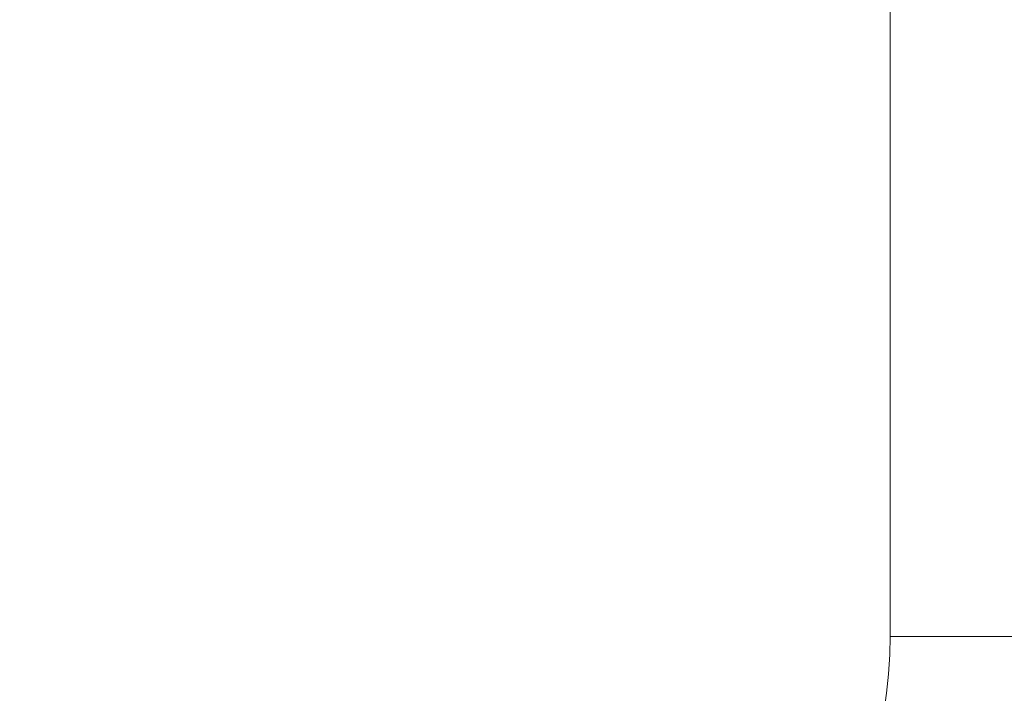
# Model space of a CAD drawing. Header units: centimetres. Extents: x -35.1 to 36.2, y 4.2 to 6.
# Tile 233 of 256: x 11.993 to 12.153, y 4.691 to 4.8. Entities that reach past the tile are written whole.
import ezdxf

# ---------------------------------------------------------------- set-up
doc = ezdxf.new("R2010")
doc.units = ezdxf.units.CM
doc.header["$LTSCALE"] = 2.54
doc.layers.add('Lucido design-1', color=7, linetype='Continuous')

# ---------------------------------------------------------------- blocks, each defined once
blk = doc.blocks.new('Gruppo-4-1')
at = {"color": 7, "linetype": 'Continuous', "lineweight": 9}
blk.add_3dface([(-34.95277, 5.90021, -2276.22217), (-34.95277, 4.30021, -2276.22217), (36.07969, 4.30021, -2276.22217), (36.07969, 5.90021, -2276.22217)], dxfattribs=at)
for points, invisible_edges in [([(-11.00774, 5.90021, -2276.62217), (12.13461, 4.69728, -2276.62217), (12.13442, 4.69414, -2276.62217), (12.1341, 4.69101, -2276.62217)], 9), ([(12.1341, 4.69101, -2276.62217), (12.13364, 4.68788, -2276.62217), (-11.00774, 5.90021, -2276.62217)], 10), ([(-11.00774, 5.90021, -2276.62217), (12.13466, 4.70021, -2276.62217), (12.13461, 4.69728, -2276.62217)], 9), ([(-11.00774, 5.90021, -2276.62217), (12.13466, 5.90021, -2276.62217), (12.13466, 4.70021, -2276.62217)], 8), ([(12.13364, 4.68788, -2276.62217), (12.13347, 4.68694, -2276.62217), (-11.00774, 5.90021, -2276.62217)], 10), ([(-11.00774, 4.70021, -2276.62217), (-11.00774, 5.90021, -2276.62217), (12.13347, 4.68694, -2276.62217)], 10), ([(12.14063, 4.70021, -2276.62229), (12.13466, 4.70021, -2276.62217), (12.13466, 5.90021, -2276.62217), (12.13891, 5.90021, -2276.62225)], 8), ([(12.13891, 5.90021, -2276.62225), (12.14166, 5.90021, -2276.62231), (12.14166, 4.70021, -2276.62231), (12.14063, 4.70021, -2276.62229)], 10), ([(12.14862, 4.70021, -2276.62272), (12.14668, 4.70021, -2276.6226), (12.14166, 5.90021, -2276.62231), (12.14328, 5.90021, -2276.6224)], 10), ([(12.14668, 4.70021, -2276.6226), (12.14166, 4.70021, -2276.62231), (12.14166, 5.90021, -2276.62231)], 10), ([(12.14328, 5.90021, -2276.6224), (12.14862, 5.90021, -2276.62272), (12.14862, 4.70021, -2276.62272)], 10), ([(12.15281, 4.70021, -2276.62313), (12.14862, 4.70021, -2276.62272), (12.14862, 5.90021, -2276.62272), (12.15242, 5.90021, -2276.62309)], 10), ([(12.15242, 5.90021, -2276.62309), (12.15551, 5.90021, -2276.62339), (12.15551, 4.70021, -2276.62339), (12.15281, 4.70021, -2276.62313)], 10), ([(-11.0077, 4.69788, -2276.62217), (-11.00774, 4.70021, -2276.62217), (12.13347, 4.68694, -2276.62217)], 10), ([(12.1341, 4.69101, -2276.62217), (12.13442, 4.69414, -2276.62217), (12.14063, 4.70021, -2276.62229), (12.13939, 4.68635, -2276.62227)], 14), ([(12.14063, 4.70021, -2276.62229), (12.13442, 4.69414, -2276.62217), (12.13461, 4.69728, -2276.62217)], 9), ([(12.13461, 4.69728, -2276.62217), (12.13466, 4.70021, -2276.62217), (12.14063, 4.70021, -2276.62229)], 8), ([(12.14539, 4.68574, -2276.62257), (12.13939, 4.68635, -2276.62227), (12.14166, 4.70021, -2276.62231)], 11), ([(12.13939, 4.68635, -2276.62227), (12.14063, 4.70021, -2276.62229), (12.14166, 4.70021, -2276.62231)], 9), ([(12.14166, 4.70021, -2276.62231), (12.14668, 4.70021, -2276.6226), (12.14539, 4.68574, -2276.62257)], 10), ([(12.14539, 4.68574, -2276.62257), (12.14668, 4.70021, -2276.6226), (12.14862, 4.70021, -2276.62272)], 9), ([(12.14862, 4.70021, -2276.62272), (12.15147, 4.68514, -2276.62309), (12.14539, 4.68574, -2276.62257)], 11), ([(12.14862, 4.70021, -2276.62272), (12.15281, 4.70021, -2276.62313), (12.15147, 4.68514, -2276.62309)], 10), ([(12.15147, 4.68514, -2276.62309), (12.15281, 4.70021, -2276.62313), (12.15551, 4.70021, -2276.62339)], 9), ([(12.15551, 4.70021, -2276.62339), (12.15761, 4.68452, -2276.62384), (12.15147, 4.68514, -2276.62309)], 11), ([(-11.00754, 4.69481, -2276.62217), (-11.0077, 4.69788, -2276.62217), (12.13347, 4.68694, -2276.62217)], 10), ([(-11.00726, 4.69173, -2276.62217), (-11.00754, 4.69481, -2276.62217), (12.13347, 4.68694, -2276.62217)], 10), ([(12.13347, 4.68694, -2276.62217), (-11.00654, 4.68694, -2276.62217), (-11.00684, 4.68863, -2276.62217), (-11.00726, 4.69173, -2276.62217)], 9)]:
    blk.add_3dface(points, dxfattribs=dict(at, invisible_edges=invisible_edges))

msp = doc.modelspace()

# ---------------------------------------------------------------- block references
at = {"layer": 'Lucido design-1', "color": 7}
msp.add_blockref('Gruppo-4-1', (0, 0), dxfattribs=at)

doc.saveas('drawing.dxf')
